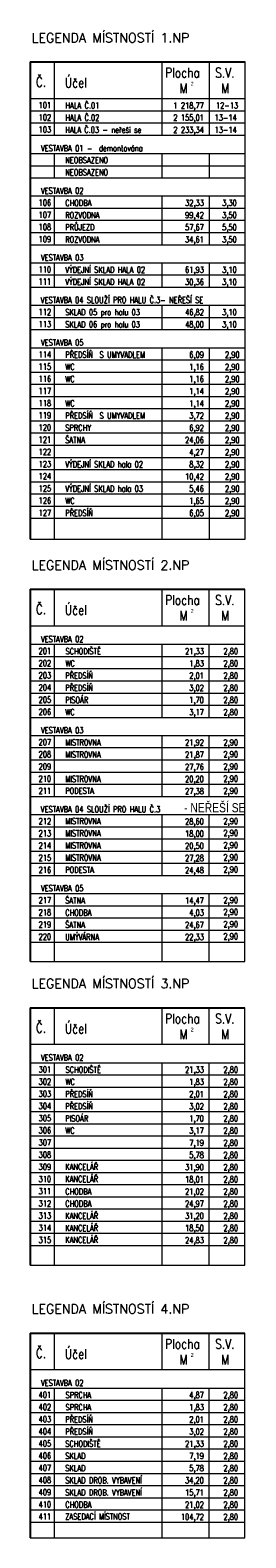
# Model space of a CAD drawing. Header units: millimetres. Extents: x 0 to 1216358, y -266558 to 2852.
# Tile 76 of 76: x 1209334 to 1215163, y -188148 to -147299. Entities that reach past the tile are written whole.
import ezdxf
from ezdxf.enums import TextEntityAlignment as Align

# ---------------------------------------------------------------- set-up
doc = ezdxf.new("R2010")
doc.units = ezdxf.units.MM
doc.layers.get('0').update_dxf_attribs({"lineweight": 13})
doc.styles.add('A_slabé', font='arial.ttf')
doc.styles.add('Andy', font='arial.ttf')
doc.styles.add('ROMANS', font='romans', dxfattribs={"height": 0.2})

msp = doc.modelspace()

# ---------------------------------------------------------------- linework, layer by layer
at = {"lineweight": 25}
for p, q in [((1209333.8, -148160.9), (1215146.1, -148160.9)), ((1209333.8, -148160.9), (1209333.8, -161093.4)), ((1209333.8, -162448.4), (1215140.1, -162448.4)), ((1209333.8, -162448.4), (1209333.8, -172530.9)), ((1209333.8, -173786.4), (1215140.1, -173786.4)), ((1209333.8, -173786.4), (1209333.8, -180758.5)), ((1209333.8, -182600.7), (1215140.1, -182600.7)), ((1209333.8, -182600.7), (1209333.8, -188147.9))]:
    msp.add_line(p, q, dxfattribs=at)
for p, q in [((1209993.8, -149150.8), (1209993.8, -148160.9)), ((1212897.8, -149150.8), (1212897.8, -148160.9)), ((1214180.1, -149150.8), (1214180.1, -148160.9)), ((1215146.1, -149150.8), (1215146.1, -148160.9)), ((1215146.1, -149150.8), (1215146.1, -148160.9)), ((1209333.8, -149150.8), (1215146.1, -149150.8)), ((1209333.8, -149480.8), (1215146.1, -149480.8)), ((1215051.1, -149150.8), (1215051.7, -149150.8)), ((1215146.1, -161093.4), (1215146.1, -149150.8)), ((1209333.8, -149810.8), (1215146.1, -149810.8)), ((1209333.8, -149810.8), (1215146.1, -149810.8)), ((1209333.8, -150140.8), (1215146.1, -150140.8)), ((1209333.8, -150640.8), (1215146.1, -150640.8)), ((1209333.8, -150970.8), (1215146.1, -150970.8)), ((1209333.8, -151300.8), (1215146.1, -151300.8)), ((1209333.8, -151300.8), (1215146.1, -151300.8)), ((1209333.8, -151300.8), (1215146.1, -151300.8)), ((1209333.8, -151791.5), (1215146.1, -151791.5)), ((1209333.8, -152121.5), (1215146.1, -152121.5)), ((1209333.8, -152451.5), (1215146.1, -152451.5)), ((1209333.8, -152451.5), (1215146.1, -152451.5)), ((1209333.8, -152451.5), (1215146.1, -152451.5)), ((1209333.8, -152781.5), (1215146.1, -152781.5)), ((1209333.8, -152781.5), (1215146.1, -152781.5)), ((1209333.8, -152781.5), (1215146.1, -152781.5)), ((1209333.8, -153111.5), (1215146.1, -153111.5)), ((1209333.8, -153111.5), (1215146.1, -153111.5)), ((1209333.8, -153111.5), (1215146.1, -153111.5)), ((1209333.8, -153602.2), (1215146.1, -153602.2)), ((1209333.8, -153932.2), (1215146.1, -153932.2)), ((1209333.8, -154262.2), (1215146.1, -154262.2)), ((1209333.8, -154262.2), (1215146.1, -154262.2)), ((1209333.8, -154262.2), (1215146.1, -154262.2)), ((1210223.2, -154262.2), (1215146.1, -154262.2)), ((1210223.2, -154262.2), (1215146.1, -154262.2)), ((1209333.8, -154753), (1215146.1, -154753)), ((1209333.8, -155083), (1215146.1, -155083)), ((1209333.8, -155413), (1215146.1, -155413)), ((1209333.8, -155413), (1215146.1, -155413)), ((1209333.8, -155413), (1215146.1, -155413)), ((1209333.8, -155903.7), (1215146.1, -155903.7)), ((1209333.8, -156233.7), (1215146.1, -156233.7)), ((1209333.8, -156563.7), (1215146.1, -156563.7)), ((1209333.8, -156563.7), (1215146.1, -156563.7)), ((1209333.8, -156563.7), (1215146.1, -156563.7)), ((1209333.8, -156893.7), (1215146.1, -156893.7)), ((1209333.8, -157223.7), (1215146.1, -157223.7)), ((1209333.8, -157223.7), (1215146.1, -157223.7)), ((1209333.8, -157223.7), (1215146.1, -157223.7)), ((1209333.8, -157553.7), (1215146.1, -157553.7)), ((1209333.8, -157883.6), (1215146.1, -157883.6)), ((1209333.8, -157883.6), (1215146.1, -157883.6)), ((1209333.8, -157883.6), (1215146.1, -157883.6)), ((1209333.8, -158213.6), (1215146.1, -158213.6)), ((1209333.8, -158543.6), (1215146.1, -158543.6)), ((1209333.8, -158543.6), (1215146.1, -158543.6)), ((1209333.8, -158543.6), (1215146.1, -158543.6)), ((1209333.8, -158873.6), (1215146.1, -158873.6)), ((1209333.8, -159203.6), (1215146.1, -159203.6)), ((1209333.8, -159203.6), (1215146.1, -159203.6)), ((1209333.8, -159203.6), (1215146.1, -159203.6)), ((1209333.8, -159533.6), (1215146.1, -159533.6)), ((1209333.8, -159533.6), (1215146.1, -159533.6)), ((1209333.8, -159533.6), (1215146.1, -159533.6)), ((1209333.8, -159863.6), (1215146.1, -159863.6)), ((1209333.8, -159863.6), (1215146.1, -159863.6)), ((1209333.8, -159863.6), (1215146.1, -159863.6)), ((1209333.8, -160193.5), (1215146.1, -160193.5)), ((1209333.8, -160193.5), (1215146.1, -160193.5)), ((1209333.8, -160193.5), (1215146.1, -160193.5)), ((1209333.8, -160523.5), (1215146.1, -160523.5)), ((1209333.8, -160523.5), (1215146.1, -160523.5)), ((1209333.8, -160523.5), (1215146.1, -160523.5)), ((1209333.8, -161093.4), (1215146.1, -161093.4)), ((1209993.8, -163438.4), (1209993.8, -162448.4)), ((1212897.8, -163438.4), (1212897.8, -162448.4)), ((1214174.2, -163438.4), (1214174.2, -162448.4)), ((1215140.1, -163438.4), (1215140.1, -162448.4)), ((1215140.1, -163438.4), (1215140.1, -162448.4)), ((1209333.8, -163438.4), (1215140.1, -163438.4)), ((1215045.1, -163438.4), (1215045.7, -163438.4)), ((1215140.1, -172530.9), (1215140.1, -163438.4)), ((1209333.8, -163938.4), (1215140.1, -163938.4)), ((1209993.8, -165918.3), (1209993.8, -163938.4)), ((1212897.8, -165918.3), (1212897.8, -163938.4)), ((1215140.1, -165918.3), (1215140.1, -163938.4)), ((1209993.8, -168059), (1209993.8, -166418.3)), ((1212897.8, -168059), (1212897.8, -166418.3)), ((1215140.1, -168059), (1215140.1, -166418.3)), ((1209333.8, -168059), (1215140.1, -168059)), ((1209333.8, -168059), (1215140.1, -168059)), ((1209333.8, -168059), (1215140.1, -168059)), ((1209333.8, -168549.8), (1215140.1, -168549.8)), ((1209333.8, -168549.8), (1215140.1, -168549.8)), ((1209993.8, -170199.7), (1209993.8, -168549.8)), ((1212897.8, -170199.7), (1212897.8, -168549.8)), ((1215140.1, -170199.7), (1215140.1, -168549.8)), ((1209333.8, -168879.7), (1215140.1, -168879.7)), ((1209333.8, -169209.7), (1215140.1, -169209.7)), ((1209333.8, -169209.7), (1215140.1, -169209.7)), ((1209333.8, -169209.7), (1215140.1, -169209.7)), ((1209333.8, -169539.7), (1215140.1, -169539.7)), ((1209333.8, -169539.7), (1215140.1, -169539.7)), ((1209333.8, -169539.7), (1215140.1, -169539.7)), ((1209333.8, -169869.7), (1215140.1, -169869.7)), ((1209333.8, -169869.7), (1215140.1, -169869.7)), ((1209333.8, -169869.7), (1215140.1, -169869.7)), ((1209333.8, -170199.7), (1215140.1, -170199.7)), ((1209333.8, -170199.7), (1215140.1, -170199.7)), ((1209333.8, -170199.7), (1215140.1, -170199.7)), ((1209993.8, -172530.9), (1209993.8, -170690.4)), ((1212897.8, -172530.9), (1212897.8, -170690.4)), ((1215140.1, -172530.9), (1215140.1, -170690.4)), ((1209333.8, -172530.9), (1215140.1, -172530.9)), ((1209993.8, -174776.4), (1209993.8, -173786.4)), ((1212897.8, -174776.4), (1212897.8, -173786.4)), ((1214174.2, -174776.4), (1214174.2, -173786.4)), ((1215140.1, -174776.4), (1215140.1, -173786.4)), ((1215140.1, -174776.4), (1215140.1, -173786.4)), ((1209333.8, -174776.4), (1215140.1, -174776.4)), ((1215045.1, -174776.4), (1215045.7, -174776.4)), ((1215140.1, -180758.5), (1215140.1, -174776.4)), ((1209333.8, -175276.4), (1215140.1, -175276.4)), ((1209333.8, -175606.3), (1215140.1, -175606.3)), ((1209993.8, -180758.5), (1209993.8, -175276.4)), ((1212897.8, -180758.5), (1212897.8, -175276.4)), ((1215140.1, -180758.5), (1215140.1, -175276.4)), ((1209333.8, -175936.3), (1215140.1, -175936.3)), ((1209333.8, -175936.3), (1215140.1, -175936.3)), ((1209333.8, -176266.3), (1215140.1, -176266.3)), ((1209333.8, -176596.3), (1215140.1, -176596.3)), ((1209333.8, -176926.3), (1215140.1, -176926.3)), ((1209333.8, -177256.3), (1215140.1, -177256.3)), ((1209333.8, -180758.5), (1215140.1, -180758.5)), ((1209993.8, -183590.7), (1209993.8, -182600.7)), ((1212897.8, -183590.7), (1212897.8, -182600.7)), ((1214174.2, -183590.7), (1214174.2, -182600.7)), ((1215140.1, -183590.7), (1215140.1, -182600.7)), ((1215140.1, -183590.7), (1215140.1, -182600.7)), ((1209333.8, -183590.7), (1215140.1, -183590.7)), ((1215045.1, -183590.7), (1215045.7, -183590.7)), ((1215140.1, -188147.9), (1215140.1, -183590.7)), ((1209993.8, -188147.9), (1209993.8, -184090.7)), ((1212897.8, -188147.9), (1212897.8, -184090.7)), ((1209333.8, -185080.7), (1215140.1, -185080.7)), ((1209333.8, -185410.6), (1215140.1, -185410.6)), ((1209333.8, -188147.9), (1215140.1, -188147.9))]:
    msp.add_line(p, q)
at = {"lineweight": 15}
for p, q in [((1209993.8, -150140.8), (1209993.8, -149150.8)), ((1212897.8, -150140.8), (1212897.8, -149150.8)), ((1214180.1, -150140.8), (1214180.1, -149150.8)), ((1215146.1, -150140.8), (1215146.1, -149150.8)), ((1209993.8, -151300.8), (1209993.8, -150640.8)), ((1212897.8, -151300.8), (1212897.8, -150640.8)), ((1214180.1, -151300.8), (1214180.1, -150640.8)), ((1215146.1, -151300.8), (1215146.1, -150640.8)), ((1209993.8, -153111.5), (1209993.8, -151791.5)), ((1212897.8, -153111.5), (1212897.8, -151791.5)), ((1214180.1, -153111.5), (1214180.1, -151791.5)), ((1215146.1, -153111.5), (1215146.1, -151791.5)), ((1209993.8, -154262.2), (1209993.8, -153602.2)), ((1212897.8, -154262.2), (1212897.8, -153602.2)), ((1214180.1, -154262.2), (1214180.1, -153602.2)), ((1215146.1, -154262.2), (1215146.1, -153602.2)), ((1209993.8, -155413), (1209993.8, -154753)), ((1212897.8, -155413), (1212897.8, -154753)), ((1214180.1, -155413), (1214180.1, -154753)), ((1215146.1, -155413), (1215146.1, -154753)), ((1209993.8, -161093.4), (1209993.8, -155903.7)), ((1209993.8, -156563.7), (1209993.8, -155903.7)), ((1212897.8, -161093.4), (1212897.8, -155903.7)), ((1212897.8, -156563.7), (1212897.8, -155903.7)), ((1214180.1, -161093.4), (1214180.1, -155903.7)), ((1215146.1, -161093.4), (1215146.1, -155903.7)), ((1215146.1, -156563.7), (1215146.1, -155903.7)), ((1214174.2, -165918.3), (1214174.2, -163938.4)), ((1209333.8, -164268.4), (1215140.1, -164268.4)), ((1209333.8, -164598.3), (1215140.1, -164598.3)), ((1209333.8, -164598.3), (1215140.1, -164598.3)), ((1209333.8, -164928.3), (1215140.1, -164928.3)), ((1209333.8, -165258.3), (1215140.1, -165258.3)), ((1209333.8, -165588.3), (1215140.1, -165588.3)), ((1209333.8, -165918.3), (1215140.1, -165918.3)), ((1209333.8, -166409.1), (1215140.1, -166409.1)), ((1209993.8, -167069), (1209993.8, -166409.1)), ((1212897.8, -167069), (1212897.8, -166409.1)), ((1214174.2, -168059), (1214174.2, -166409.1)), ((1215140.1, -167069), (1215140.1, -166409.1)), ((1209333.8, -166739), (1215140.1, -166739)), ((1209333.8, -167069), (1215140.1, -167069)), ((1209333.8, -167069), (1215140.1, -167069)), ((1209333.8, -167069), (1215140.1, -167069)), ((1209333.8, -167399), (1215140.1, -167399)), ((1209333.8, -167399), (1215140.1, -167399)), ((1209333.8, -167399), (1215140.1, -167399)), ((1209333.8, -167729), (1215140.1, -167729)), ((1209333.8, -167729), (1215140.1, -167729)), ((1209333.8, -167729), (1215140.1, -167729)), ((1214174.2, -170190.4), (1214174.2, -168540.5)), ((1209333.8, -170690.4), (1215140.1, -170690.4)), ((1209993.8, -171350.4), (1209993.8, -170690.4)), ((1212897.8, -171350.4), (1212897.8, -170690.4)), ((1214174.2, -172530.9), (1214174.2, -170681.2)), ((1215140.1, -171350.4), (1215140.1, -170690.4)), ((1209333.8, -171020.4), (1215140.1, -171020.4)), ((1209333.8, -171350.4), (1215140.1, -171350.4)), ((1209333.8, -171350.4), (1215140.1, -171350.4)), ((1209333.8, -171350.4), (1215140.1, -171350.4)), ((1209333.8, -171680.4), (1215140.1, -171680.4)), ((1209333.8, -172010.4), (1215140.1, -172010.4)), ((1209333.8, -172010.4), (1215140.1, -172010.4)), ((1209333.8, -172010.4), (1215140.1, -172010.4)), ((1214174.2, -180758.5), (1214174.2, -175276.4)), ((1209333.8, -177586.3), (1215140.1, -177586.3)), ((1209333.8, -177916.2), (1215140.1, -177916.2)), ((1209333.8, -178246.2), (1215140.1, -178246.2)), ((1209333.8, -178576.2), (1215140.1, -178576.2)), ((1209333.8, -178906.2), (1215140.1, -178906.2)), ((1209333.8, -179236.2), (1215140.1, -179236.2)), ((1209333.8, -179566.2), (1215140.1, -179566.2)), ((1209333.8, -179896.2), (1215140.1, -179896.2)), ((1209333.8, -180226.2), (1215140.1, -180226.2)), ((1209333.8, -184090.7), (1215140.1, -184090.7)), ((1214174.2, -188147.9), (1214174.2, -184090.7)), ((1215140.1, -188147.9), (1215140.1, -184090.7)), ((1209333.8, -184420.7), (1215140.1, -184420.7)), ((1209333.8, -184750.7), (1215140.1, -184750.7)), ((1209333.8, -184750.7), (1215140.1, -184750.7)), ((1209333.8, -185740.6), (1215140.1, -185740.6)), ((1209333.8, -186070.6), (1215140.1, -186070.6)), ((1209333.8, -186400.6), (1215140.1, -186400.6)), ((1209333.8, -186730.6), (1215140.1, -186730.6)), ((1209333.8, -187060.6), (1215140.1, -187060.6)), ((1209333.8, -187390.6), (1215140.1, -187390.6)), ((1209333.8, -187720.5), (1215140.1, -187720.5))]:
    msp.add_line(p, q, dxfattribs=at)

# ---------------------------------------------------------------- texts
at = {"width": 0.8}
for s, height, style, p in [('Č.', 264, 'ROMANS', (1209485.7, -148836.1)), ('Účel', 264, 'ROMANS', (1210267.1, -148857)), ('Plocha', 264, 'ROMANS', (1212983.2, -148584.6)), ('S.V.', 264, 'ROMANS', (1214337.3, -148584.6)), ('M', 264, 'ROMANS', (1213367.9, -149010.1)), ('M', 264, 'ROMANS', (1214500.8, -149010.1)), ('Č.', 264, 'ROMANS', (1209485.7, -163123.6)), ('Účel', 264, 'ROMANS', (1210267.1, -163144.6)), ('Plocha', 264, 'ROMANS', (1212983.2, -162872.2)), ('S.V.', 264, 'ROMANS', (1214331.3, -162872.2)), ('M', 264, 'ROMANS', (1213367.9, -163297.7)), ('M', 264, 'ROMANS', (1214494.8, -163297.7)), ('- NEŘEŠÍ SE', 250, 'Andy', (1213493.6, -168490.7)), ('Plocha', 264, 'ROMANS', (1212983.2, -174210.2)), ('S.V.', 264, 'ROMANS', (1214331.3, -174210.2)), ('Č.', 264, 'ROMANS', (1209485.7, -174461.6)), ('Účel', 264, 'ROMANS', (1210267.1, -174482.6)), ('M', 264, 'ROMANS', (1213367.9, -174635.7)), ('M', 264, 'ROMANS', (1214494.8, -174635.7)), ('Č.', 264, 'ROMANS', (1209485.7, -183275.9)), ('Účel', 264, 'ROMANS', (1210267.1, -183296.9)), ('Plocha', 264, 'ROMANS', (1212983.2, -183024.5)), ('S.V.', 264, 'ROMANS', (1214331.3, -183024.5)), ('M', 264, 'ROMANS', (1213367.9, -183450)), ('M', 264, 'ROMANS', (1214494.8, -183450))]:
    msp.add_text(s, height=height, dxfattribs=dict(at, style=style)).set_placement(p)
at = {"style": 'A_slabé'}
for p in [(1213671.4, -148804.5), (1213671.4, -163092), (1213671.4, -174430), (1213671.4, -183244.4)]:
    msp.add_text('2', height=105.6, dxfattribs=at).set_placement(p)
at = {"lineweight": 15, "style": 'ROMANS', "width": 0.8}
for s, p in [('101', (1209899.9, -149414.8)), ('1 218,77', (1214029.9, -149421.3)), ('12-13', (1214956.5, -149421.3)), ('102', (1209899.9, -149744.8)), ('103', (1209899.9, -150074.8)), ('2 155,01', (1214029.9, -149751.3)), ('2 233,34', (1214029.9, -150081.3)), ('13-14', (1214919.3, -149751.3)), ('13-14', (1214919.3, -150081.3)), ('106', (1209899.9, -152055.5)), ('32,33', (1214029.9, -152062)), ('3,30', (1214919.3, -152062)), ('107', (1209899.9, -152385.5)), ('99,42', (1214029.9, -152392)), ('3,50', (1214919.3, -152392)), ('108', (1209899.9, -152715.5)), ('57,67', (1214029.9, -152722)), ('5,50', (1214919.3, -152722)), ('109', (1209899.9, -153045.5)), ('34,61', (1214029.9, -153052)), ('3,50', (1214919.3, -153052)), ('110', (1209899.9, -153866.2)), ('61,93', (1214029.9, -153872.7)), ('3,10', (1214919.3, -153872.7)), ('111', (1209899.9, -154196.2)), ('30,36', (1214029.9, -154202.7)), ('3,10', (1214919.3, -154202.7)), ('112', (1209899.9, -155017)), ('113', (1209899.9, -155347)), ('46,82', (1214029.9, -155023.5)), ('48,00', (1214029.9, -155353.5)), ('3,10', (1214919.3, -155023.5)), ('3,10', (1214919.3, -155353.5)), ('114', (1209899.9, -156167.7)), ('6,09', (1214029.9, -156174.2)), ('2,90', (1214995.8, -156174.2)), ('115', (1209899.9, -156497.7)), ('1,16', (1214029.9, -156504.2)), ('2,90', (1214995.8, -156504.2)), ('116', (1209899.9, -156827.7)), ('1,16', (1214029.9, -156834.2)), ('2,90', (1214995.8, -156834.2)), ('117', (1209899.9, -157157.7)), ('1,14', (1214029.9, -157164.2)), ('2,90', (1214995.8, -157164.2)), ('118', (1209899.9, -157487.7)), ('119', (1209899.9, -157817.6)), ('3,72', (1214029.9, -157824.1)), ('1,14', (1214029.9, -157494.2)), ('2,90', (1214995.8, -157494.2)), ('2,90', (1214995.8, -157824.1)), ('120', (1209899.9, -158147.6)), ('6,92', (1214029.9, -158154.1)), ('2,90', (1214995.8, -158154.1)), ('121', (1209899.9, -158477.6)), ('24,06', (1214029.9, -158484.1)), ('2,90', (1214995.8, -158484.1)), ('122', (1209899.9, -158807.6)), ('4,27', (1214029.9, -158814.1)), ('2,90', (1214995.8, -158814.1)), ('123', (1209899.9, -159137.6)), ('124', (1209899.9, -159467.6)), ('10,42', (1214029.9, -159474.1)), ('8,32', (1214029.9, -159144.1)), ('2,90', (1214995.8, -159144.1)), ('2,90', (1214995.8, -159474.1)), ('125', (1209899.9, -159797.6)), ('5,46', (1214029.9, -159804.1)), ('2,90', (1214995.8, -159804.1)), ('126', (1209899.9, -160127.5)), ('1,65', (1214029.9, -160134.1)), ('2,90', (1214995.8, -160134.1)), ('127', (1209899.9, -160457.5)), ('6,05', (1214029.9, -160464)), ('2,90', (1214995.8, -160464)), ('201', (1209899.9, -164202.4)), ('21,33', (1214029.9, -164208.9)), ('2,80', (1214953.6, -164208.9)), ('202', (1209899.9, -164532.3)), ('1,83', (1214029.9, -164538.9)), ('2,80', (1214953.6, -164538.9)), ('203', (1209899.9, -164862.3)), ('204', (1209899.9, -165192.3)), ('2,01', (1214029.9, -164868.8)), ('2,80', (1214953.6, -164868.8)), ('205', (1209899.9, -165522.3)), ('3,02', (1214029.9, -165198.8)), ('1,70', (1214029.9, -165528.8)), ('2,80', (1214953.6, -165198.8)), ('2,80', (1214953.6, -165528.8)), ('206', (1209899.9, -165852.3)), ('3,17', (1214029.9, -165858.8)), ('2,80', (1214953.6, -165858.8)), ('207', (1209899.9, -166673)), ('21,92', (1214029.9, -166679.6)), ('2,90', (1214953.6, -166679.6)), ('208', (1209899.9, -167003)), ('21,87', (1214029.9, -167009.5)), ('2,90', (1214953.6, -167000.3)), ('209', (1209899.9, -167333)), ('27,76', (1214029.9, -167339.5)), ('2,90', (1214953.6, -167330.3)), ('210', (1209899.9, -167663)), ('211', (1209899.9, -167993)), ('20,20', (1214029.9, -167669.5)), ('27,38', (1214029.9, -167999.5)), ('2,90', (1214953.6, -167660.3)), ('2,90', (1214953.6, -167990.3)), ('212', (1209899.9, -168813.7)), ('28,60', (1214029.9, -168820.3)), ('2,90', (1214953.6, -168811)), ('213', (1209899.9, -169143.7)), ('18,00', (1214029.9, -169150.2)), ('2,90', (1214953.6, -169131.8)), ('214', (1209899.9, -169473.7)), ('20,50', (1214029.9, -169480.2)), ('2,90', (1214953.6, -169461.7)), ('215', (1209899.9, -169803.7)), ('27,28', (1214029.9, -169810.2)), ('2,90', (1214953.6, -169791.7)), ('216', (1209899.9, -170133.7)), ('24,48', (1214029.9, -170140.2)), ('2,90', (1214953.6, -170121.7)), ('217', (1209899.9, -170954.4)), ('218', (1209899.9, -171284.4)), ('14,47', (1214029.9, -170960.9)), ('4,03', (1214029.9, -171290.9)), ('2,90', (1214953.6, -170951.7)), ('2,90', (1214953.6, -171272.5)), ('219', (1209899.9, -171614.4)), ('24,67', (1214029.9, -171620.9)), ('2,90', (1214953.6, -171602.4)), ('220', (1209899.9, -171944.4)), ('22,33', (1214029.9, -171950.9)), ('2,90', (1214953.6, -171932.4)), ('301', (1209899.9, -175540.3)), ('21,33', (1214029.9, -175546.9)), ('2,80', (1214953.6, -175546.9)), ('302', (1209899.9, -175870.3)), ('303', (1209899.9, -176200.3)), ('2,01', (1214029.9, -176206.8)), ('1,83', (1214029.9, -175876.8)), ('2,80', (1214953.6, -175876.8)), ('2,80', (1214953.6, -176206.8)), ('304', (1209899.9, -176530.3)), ('3,02', (1214029.9, -176536.8)), ('2,80', (1214953.6, -176536.8)), ('305', (1209899.9, -176860.3)), ('1,70', (1214029.9, -176866.8)), ('2,80', (1214953.6, -176866.8)), ('306', (1209899.9, -177190.3)), ('3,17', (1214029.9, -177196.8)), ('2,80', (1214953.6, -177196.8)), ('307', (1209899.9, -177520.3)), ('308', (1209899.9, -177850.2)), ('5,78', (1214029.9, -177856.8)), ('7,19', (1214029.9, -177526.8)), ('2,80', (1214953.6, -177526.8)), ('2,80', (1214953.6, -177856.8)), ('309', (1209899.9, -178180.2)), ('31,90', (1214029.9, -178186.7)), ('2,80', (1214953.6, -178186.7)), ('310', (1209899.9, -178510.2)), ('18,01', (1214029.9, -178516.7)), ('2,80', (1214953.6, -178516.7)), ('311', (1209899.9, -178840.2)), ('21,02', (1214029.9, -178846.7)), ('2,80', (1214953.6, -178846.7)), ('312', (1209899.9, -179170.2)), ('24,97', (1214029.9, -179176.7)), ('2,80', (1214953.6, -179176.7)), ('313', (1209899.9, -179500.2)), ('314', (1209899.9, -179830.2)), ('31,20', (1214029.9, -179506.7)), ('18,50', (1214029.9, -179836.7)), ('2,80', (1214953.6, -179506.7)), ('2,80', (1214953.6, -179836.7)), ('315', (1209899.9, -180160.2)), ('24,83', (1214029.9, -180166.7)), ('2,80', (1214953.6, -180166.7)), ('401', (1209899.9, -184354.7)), ('4,87', (1214029.9, -184361.2)), ('2,80', (1214953.6, -184361.2)), ('402', (1209899.9, -184684.7)), ('1,83', (1214029.9, -184691.2)), ('2,80', (1214953.6, -184691.2)), ('403', (1209899.9, -185014.7)), ('2,01', (1214029.9, -185021.2)), ('2,80', (1214953.6, -185021.2)), ('404', (1209899.9, -185344.6)), ('3,02', (1214029.9, -185351.1)), ('2,80', (1214953.6, -185351.1)), ('405', (1209899.9, -185674.6)), ('406', (1209899.9, -186004.6)), ('21,33', (1214029.9, -185681.1)), ('7,19', (1214029.9, -186011.1)), ('2,80', (1214953.6, -185681.1)), ('2,80', (1214953.6, -186011.1)), ('407', (1209899.9, -186334.6)), ('5,78', (1214029.9, -186341.1)), ('2,80', (1214953.6, -186341.1)), ('408', (1209899.9, -186664.6)), ('34,20', (1214029.9, -186671.1)), ('2,80', (1214953.6, -186671.1)), ('409', (1209899.9, -186994.6)), ('15,71', (1214029.9, -187001.1)), ('2,80', (1214953.6, -187001.1)), ('410', (1209899.9, -187324.6)), ('411', (1209899.9, -187654.5)), ('104,72', (1214029.9, -187661.1)), ('21,02', (1214029.9, -187331.1)), ('2,80', (1214953.6, -187331.1)), ('2,80', (1214953.6, -187661.1))]:
    msp.add_text(s, height=165, rotation=0.00269, dxfattribs=at).set_placement(p, align=Align.RIGHT)
for s, height, p in [('HALA Č.01', 165, (1210287.2, -149421.8)), ('HALA Č.03 - neřeší se', 164.997, (1210280.4, -150081.7)), ('HALA Č.02', 165, (1210287.2, -149751.8)), ('VESTAVBA 01 -  demontována', 164.997, (1209620.4, -150581.7)), ('NEOBSAZENO', 165, (1210280.4, -150903.3)), ('NEOBSAZENO', 165, (1210280.4, -151233.3)), ('VESTAVBA 02', 164.997, (1209620.4, -151732.5)), ('CHODBA ', 165, (1210280.4, -152062.5)), ('ROZVODNA', 165, (1210280.4, -152392.5)), ('PRŮJEZD', 165, (1210280.4, -152722.4)), ('ROZVODNA', 165, (1210280.4, -153052.4)), ('VESTAVBA 03', 164.997, (1209620.4, -153543.2)), ('VÝDEJNÍ SKLAD HALA 02', 164.997, (1210280.4, -153873.2)), ('VÝDEJNÍ SKLAD HALA 02', 164.997, (1210280.4, -154203.2)), ('VESTAVBA 04 SLOUŽÍ PRO HALU Č.3- NEŘEŠÍ SE', 164.997, (1209619.1, -154693.9)), ('SKLAD 05 pro halu 03', 164.997, (1210280.4, -155023.9)), ('SKLAD 06 pro halu 03', 164.997, (1210280.4, -155353.9)), ('VESTAVBA 05', 164.997, (1209620.4, -155844.7)), ('PŘEDSÍŇ  S UMYVADLEM', 164.997, (1210280.4, -156174.6)), ('WC', 165, (1210280.4, -156504.6)), ('WC', 165, (1210280.4, -156834.6)), ('WC', 165, (1210280.4, -157494.6)), ('PŘEDSÍŇ  S UMYVADLEM', 164.997, (1210280.4, -157824.6)), ('SPRCHY', 165, (1210280.4, -158154.6)), ('ŠATNA ', 165, (1210280.4, -158484.6)), ('VÝDEJNÍ SKLAD hala 02', 164.997, (1210280.4, -159144.5)), ('VÝDEJNÍ SKLAD hala 03', 164.997, (1210280.4, -159804.5)), ('WC', 165, (1210280.4, -160134.5)), ('PŘEDSÍŇ', 165, (1210280.4, -160464.5)), ('VESTAVBA 02', 164.997, (1209620.4, -163879.3)), ('SCHODIŠTĚ', 165, (1210287.2, -164209.3)), ('WC', 165, (1210287.2, -164539.3)), ('PŘEDSÍŇ', 165, (1210280.4, -164869.3)), ('PŘEDSÍŇ', 165, (1210280.4, -165199.3)), ('PISOÁR', 165, (1210280.4, -165529.3)), ('WC', 165, (1210280.4, -165859.2)), ('VESTAVBA 03', 164.997, (1209620.4, -166350)), ('MISTROVNA', 165, (1210280.4, -166680)), ('MISTROVNA', 165, (1210280.4, -167010)), ('MISTROVNA', 165, (1210280.4, -167669.9)), ('PODESTA', 165, (1210280.4, -167990.7)), ('VESTAVBA 04 SLOUŽÍ PRO HALU Č.3', 164.997, (1209619.1, -168490.7)), ('MISTROVNA', 165, (1210280.4, -168811.4)), ('MISTROVNA', 165, (1210280.4, -169141.4)), ('MISTROVNA', 165, (1210280.4, -169471.4)), ('MISTROVNA', 165, (1210280.4, -169801.4)), ('PODESTA', 165, (1210280.4, -170131.4)), ('VESTAVBA 05', 164.997, (1209620.4, -170631.4)), ('CHODBA', 165, (1210280.4, -171291.4)), ('ŠATNA', 165, (1210280.4, -170961.4)), ('ŠATNA', 165, (1210280.4, -171621.4)), ('UMÝVÁRNA', 165, (1210280.4, -171951.3)), ('VESTAVBA 02', 164.997, (1209620.4, -175217.3)), ('SCHODIŠTĚ', 165, (1210287.2, -175547.3)), ('WC', 165, (1210287.2, -175877.3)), ('PŘEDSÍŇ', 165, (1210280.4, -176207.3)), ('PŘEDSÍŇ', 165, (1210280.4, -176537.2)), ('PISOÁR', 165, (1210280.4, -176867.2)), ('WC', 165, (1210280.4, -177197.2)), ('KANCELÁŘ', 165, (1210280.4, -178177.9)), ('KANCELÁŘ', 165, (1210280.4, -178507.9)), ('CHODBA', 165, (1210280.4, -178847.2)), ('CHODBA', 165, (1210280.4, -179177.1)), ('KANCELÁŘ', 165, (1210280.4, -179507.1)), ('KANCELÁŘ', 165, (1210280.4, -179837.1)), ('KANCELÁŘ', 165, (1210280.4, -180157.9)), ('VESTAVBA 02', 164.997, (1209620.4, -184031.6)), ('SPRCHA', 165, (1210287.2, -184361.6)), ('SPRCHA', 165, (1210287.2, -184691.6)), ('PŘEDSÍŇ', 165, (1210280.4, -185021.6)), ('PŘEDSÍŇ', 165, (1210280.4, -185351.6)), ('SCHODIŠTĚ', 165, (1210280.4, -185681.6)), ('SKLAD', 165, (1210280.4, -186011.6)), ('SKLAD', 165, (1210280.4, -186341.5)), ('SKLAD DROB. VYBAVENÍ', 164.997, (1210280.4, -186671.5)), ('SKLAD DROB. VYBAVENÍ', 164.997, (1210280.4, -187001.5)), ('ZASEDACÍ MÍSTNOST', 164.997, (1210280.4, -187652.3)), ('CHODBA', 165, (1210280.4, -187331.5))]:
    msp.add_text(s, height=height, rotation=0.00269, dxfattribs=at).set_placement(p)
at = {"char_height": 250, "attachment_point": 1, "style": 'Andy'}
for s, insert in [('{\\Fromand|c0;LEGENDA MÍSTNOSTÍ 1.NP}', (1209373.8, -147379.9)), ('{\\Fromand|c0;LEGENDA MÍSTNOSTÍ 2.NP}', (1209373.8, -161667.4)), ('{\\Fromand|c0;LEGENDA MÍSTNOSTÍ 3.NP}', (1209373.8, -173005.4)), ('{\\Fromand|c0;LEGENDA MÍSTNOSTÍ 4.NP}', (1209373.8, -181819.7))]:
    msp.add_mtext(s, dxfattribs=dict(at, insert=insert))

doc.saveas('drawing.dxf')
